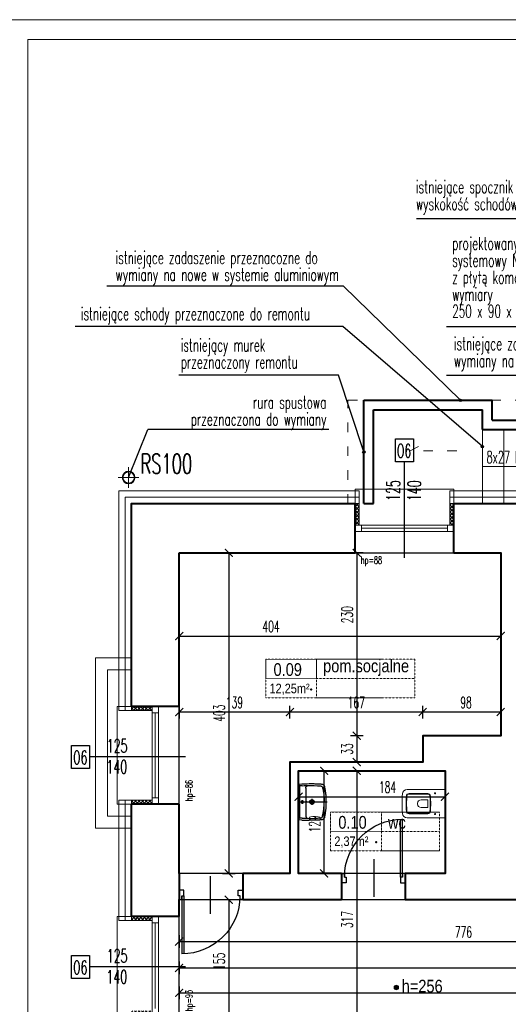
# Model space of a CAD drawing. Header units: millimetres. Extents: x 8949 to 18258, y -1077 to 30686.
# Tile 19 of 89: x 12257 to 12871, y 11105 to 12343. Entities that reach past the tile are written whole.
import ezdxf

# ---------------------------------------------------------------- set-up
doc = ezdxf.new("R2010")
doc.units = ezdxf.units.MM
doc.linetypes.add('ACAD_ISO03W100', pattern=[30, 12, -18])
doc.linetypes.add('HIDDEN', pattern=[9.525, 6.35, -3.175])
for name, color, linetype, lineweight in [('0A_KONSTR', 1, 'Continuous', 40), ('0A_OCIEPLENIE', 30, 'Continuous', 9), ('0A_OPISY POM', 7, 'Continuous', 9), ('0A_POMOCNICZE', 30, 'Continuous', 9), ('0A_STOLARKA', 140, 'Continuous', 9), ('0A_WYMIARY', 7, 'Continuous', 9), ('0Z_OPISY', 7, 'Continuous', 9), ('A_PROJ_SANITARNE', 2, 'Continuous', 13), ('A_WIDOK', 40, 'Continuous', 15)]:
    doc.layers.add(name, color=color, linetype=linetype, lineweight=lineweight)
for name, color, linetype in [('0A_OPISY OKIEN', 3, 'Continuous'), ('_a_drzwi', 2, 'Continuous'), ('A---MEBLE', 5, 'Continuous'), ('Opisy', 4, 'Continuous')]:
    doc.layers.add(name, color=color, linetype=linetype)
doc.styles.add('1', font='simplex.shx', dxfattribs={"width": 0.6})
doc.styles.add('1_50', font='simplex.shx', dxfattribs={"width": 0.6})
doc.styles.add('m1_romans', font='romans.shx', dxfattribs={"width": 0.8})
doc.linetypes.add('BATTING', pattern='A,0.00254,-2.54,[134,ltypeshp.shx,S=2.54,R=0,X=-2.54,Y=0],-5.08,[134,ltypeshp.shx,S=2.54,R=180,X=2.54,Y=0],-2.54', length=10.16254)
doc.dimstyles.new('1_100', dxfattribs={"dimtxt": 14, "dimasz": 10, "dimexe": 8, "dimexo": 0, "dimgap": 5, "dimtad": 1, "dimdec": 0, "dimdsep": 46, "dimlunit": 6, "dimtxsty": '1_50', "dimblk": 'ARCHTICK', "dimcen": 5, "dimadec": 0, "dimazin": 0, "dimtfac": 1, "dimtdec": 0, "dimtix": 1, "dimtmove": 1, "dimatfit": 3, "dimldrblk": 'OBLIQUE', "dimfxl": 20, "dimfxlon": 1, "dimtolj": 1, "dimtzin": 0, "dimarcsym": 0})
pattern_1 = [(45, (-100, -60), (-2.24506403, 2.24506403), []), (135, (-100, -60), (-2.24506403, -2.24506403), [])]

# ---------------------------------------------------------------- blocks, each defined once
blk = doc.blocks.new('_ARCHTICK')
at = {"color": 0, "linetype": 'ByBlock', "const_width": 0.15}
blk.add_lwpolyline([(-0.5, -0.5), (0.5, 0.5)], dxfattribs=at)
blk = doc.blocks.new('*D6')
at = {"layer": '0A_WYMIARY', "color": 0, "lineweight": -2, "transparency": 16777216}
for p, q in [((12457.6, 11159.2), (12457.6, 11143.2)), ((14314.6, 11159.2), (14314.6, 11143.2)), ((12457.6, 11151.2), (14314.6, 11151.2))]:
    blk.add_line(p, q, dxfattribs=at)
at = {"layer": 'Defpoints', "color": 0, "transparency": 16777216}
for p in [(12457.6, 11216), (14314.6, 11216), (14314.6, 11151.2)]:
    blk.add_point(p, dxfattribs=at)
at = {"layer": '0A_WYMIARY', "color": 0, "lineweight": -2, "transparency": 16777216, "xscale": 10, "yscale": 10, "zscale": 10, "rotation": 180}
blk.add_blockref('_ARCHTICK', (12457.6, 11151.2), dxfattribs=at)
at = {"layer": '0A_WYMIARY', "color": 0, "lineweight": -2, "transparency": 16777216, "xscale": 10, "yscale": 10, "zscale": 10}
blk.add_blockref('_ARCHTICK', (14314.6, 11151.2), dxfattribs=at)
at = {"layer": '0A_WYMIARY', "color": 0, "transparency": 16777216, "insert": (13474.4, 11163.2), "char_height": 14, "attachment_point": 5, "style": '1_50'}
blk.add_mtext('\\A1;1\xa0857', dxfattribs=at)
blk = doc.blocks.new('_Oblique')
at = {"color": 0, "linetype": 'ByBlock', "lineweight": -2}
blk.add_line((-0.5, -0.5), (0.5, 0.5), dxfattribs=at)
blk = doc.blocks.new('*D7')
at = {"layer": '0A_WYMIARY', "color": 0, "lineweight": -2, "transparency": 16777216}
for p, q in [((12457.6, 11192.3), (12457.6, 11176.3)), ((13233.6, 11192.3), (13233.6, 11176.3)), ((12457.6, 11184.3), (13233.6, 11184.3))]:
    blk.add_line(p, q, dxfattribs=at)
at = {"layer": 'Defpoints', "color": 0, "transparency": 16777216}
for p in [(12457.6, 11237), (13233.6, 11237), (13233.6, 11184.3)]:
    blk.add_point(p, dxfattribs=at)
at = {"layer": '0A_WYMIARY', "color": 0, "lineweight": -2, "transparency": 16777216, "xscale": 10, "yscale": 10, "zscale": 10, "rotation": 180}
blk.add_blockref('_ARCHTICK', (12457.6, 11184.3), dxfattribs=at)
at = {"layer": '0A_WYMIARY', "color": 0, "lineweight": -2, "transparency": 16777216, "xscale": 10, "yscale": 10, "zscale": 10}
blk.add_blockref('_ARCHTICK', (13233.6, 11184.3), dxfattribs=at)
at = {"layer": '0A_WYMIARY', "color": 0, "transparency": 16777216, "insert": (12814.7, 11196.3), "char_height": 14, "attachment_point": 5, "style": '1_50'}
blk.add_mtext('\\A1;776', dxfattribs=at)
blk = doc.blocks.new('*D12')
at = {"layer": '0A_WYMIARY', "color": 0, "lineweight": -2, "transparency": 16777216}
for p, q in [((12457.6, 11576.5), (12457.6, 11560.5)), ((12861.6, 11576.5), (12861.6, 11560.5)), ((12457.6, 11568.5), (12861.6, 11568.5))]:
    blk.add_line(p, q, dxfattribs=at)
at = {"layer": 'Defpoints', "color": 0, "transparency": 16777216}
for p in [(12457.6, 11673), (12861.6, 11673), (12861.6, 11568.5)]:
    blk.add_point(p, dxfattribs=at)
at = {"layer": '0A_WYMIARY', "color": 0, "lineweight": -2, "transparency": 16777216, "xscale": 10, "yscale": 10, "zscale": 10, "rotation": 180}
blk.add_blockref('_ARCHTICK', (12457.6, 11568.5), dxfattribs=at)
at = {"layer": '0A_WYMIARY', "color": 0, "lineweight": -2, "transparency": 16777216, "xscale": 10, "yscale": 10, "zscale": 10}
blk.add_blockref('_ARCHTICK', (12861.6, 11568.5), dxfattribs=at)
at = {"layer": '0A_WYMIARY', "color": 0, "transparency": 16777216, "insert": (12573, 11580.5), "char_height": 14, "attachment_point": 5, "style": '1_50'}
blk.add_mtext('\\A1;404', dxfattribs=at)
blk = doc.blocks.new('*D18')
at = {"layer": '0A_WYMIARY', "color": 0, "lineweight": -2, "transparency": 16777216}
for p, q in [((12672.7, 11399), (12688.7, 11399)), ((12680.7, 11399), (12680.7, 11082)), ((12672.7, 11082), (12688.7, 11082))]:
    blk.add_line(p, q, dxfattribs=at)
at = {"layer": 'Defpoints', "color": 0, "transparency": 16777216}
for p in [(12607.6, 11399), (12607.6, 11082), (12680.7, 11082)]:
    blk.add_point(p, dxfattribs=at)
at = {"layer": '0A_WYMIARY', "color": 0, "lineweight": -2, "transparency": 16777216, "xscale": 10, "yscale": 10, "zscale": 10}
for p, rotation in [((12680.7, 11399), 90), ((12680.7, 11082), 270)]:
    blk.add_blockref('_ARCHTICK', p, dxfattribs=dict(at, rotation=rotation))
at = {"layer": '0A_WYMIARY', "color": 0, "transparency": 16777216, "insert": (12668.7, 11212.1), "char_height": 14, "attachment_point": 5, "rotation": 90, "style": '1_50'}
blk.add_mtext('\\A1;317', dxfattribs=at)
blk = doc.blocks.new('*D20')
at = {"layer": '0A_WYMIARY', "color": 0, "lineweight": -2, "transparency": 16777216}
for p, q in [((12631.8, 11399), (12647.8, 11399)), ((12639.8, 11270), (12639.8, 11399)), ((12631.8, 11270), (12647.8, 11270))]:
    blk.add_line(p, q, dxfattribs=at)
at = {"layer": 'Defpoints', "color": 0, "transparency": 16777216}
for p in [(12607.6, 11399), (12639.8, 11399), (12607.6, 11270)]:
    blk.add_point(p, dxfattribs=at)
at = {"layer": '0A_WYMIARY', "color": 0, "lineweight": -2, "transparency": 16777216, "xscale": 10, "yscale": 10, "zscale": 10}
for p, rotation in [((12639.8, 11399), 90), ((12639.8, 11270), 270)]:
    blk.add_blockref('_ARCHTICK', p, dxfattribs=dict(at, rotation=rotation))
at = {"layer": '0A_WYMIARY', "color": 0, "transparency": 16777216, "insert": (12627.8, 11332.3), "char_height": 14, "attachment_point": 5, "rotation": 90, "style": '1_50'}
blk.add_mtext('\\A1;129', dxfattribs=at)
blk = doc.blocks.new('*D21')
at = {"layer": '0A_WYMIARY', "color": 0, "lineweight": -2, "transparency": 16777216}
for p, q in [((12607.6, 11374.4), (12607.6, 11358.4)), ((12607.6, 11366.4), (12791.6, 11366.4)), ((12791.6, 11374.4), (12791.6, 11358.4))]:
    blk.add_line(p, q, dxfattribs=at)
at = {"layer": 'Defpoints', "color": 0, "transparency": 16777216}
for p in [(12607.6, 11399), (12791.6, 11399), (12791.6, 11366.4)]:
    blk.add_point(p, dxfattribs=at)
at = {"layer": '0A_WYMIARY', "color": 0, "lineweight": -2, "transparency": 16777216, "xscale": 10, "yscale": 10, "zscale": 10, "rotation": 180}
blk.add_blockref('_ARCHTICK', (12607.6, 11366.4), dxfattribs=at)
at = {"layer": '0A_WYMIARY', "color": 0, "lineweight": -2, "transparency": 16777216, "xscale": 10, "yscale": 10, "zscale": 10}
blk.add_blockref('_ARCHTICK', (12791.6, 11366.4), dxfattribs=at)
at = {"layer": '0A_WYMIARY', "color": 0, "transparency": 16777216, "insert": (12719.4, 11378.4), "char_height": 14, "attachment_point": 5, "style": '1_50'}
blk.add_mtext('\\A1;184', dxfattribs=at)
blk = doc.blocks.new('*D24')
at = {"layer": '0A_WYMIARY', "color": 0, "lineweight": -2, "transparency": 16777216}
for p, q in [((12457.6, 11127.8), (12457.6, 11111.8)), ((12457.6, 11119.8), (14706.6, 11119.8)), ((14706.6, 11127.8), (14706.6, 11111.8))]:
    blk.add_line(p, q, dxfattribs=at)
at = {"layer": 'Defpoints', "color": 0, "transparency": 16777216}
for p in [(12457.6, 11673), (14706.6, 11675), (14706.6, 11119.8)]:
    blk.add_point(p, dxfattribs=at)
at = {"layer": '0A_WYMIARY', "color": 0, "lineweight": -2, "transparency": 16777216, "xscale": 10, "yscale": 10, "zscale": 10, "rotation": 180}
blk.add_blockref('_ARCHTICK', (12457.6, 11119.8), dxfattribs=at)
at = {"layer": '0A_WYMIARY', "color": 0, "lineweight": -2, "transparency": 16777216, "xscale": 10, "yscale": 10, "zscale": 10}
blk.add_blockref('_ARCHTICK', (14706.6, 11119.8), dxfattribs=at)
at = {"layer": '0A_WYMIARY', "color": 0, "transparency": 16777216, "insert": (13582.1, 11131.8), "char_height": 14, "attachment_point": 5, "style": '1_50'}
blk.add_mtext('\\A1;2\xa0249', dxfattribs=at)
blk = doc.blocks.new('*D25')
at = {"layer": '0A_WYMIARY', "color": 0, "lineweight": -2, "transparency": 16777216}
for p, q in [((12527.9, 11673), (12511.9, 11673)), ((12519.9, 11673), (12519.9, 11270)), ((12511.9, 11270), (12527.9, 11270))]:
    blk.add_line(p, q, dxfattribs=at)
at = {"layer": 'Defpoints', "color": 0, "transparency": 16777216}
for p in [(12678.6, 11673), (12457.6, 11270), (12519.9, 11270)]:
    blk.add_point(p, dxfattribs=at)
at = {"layer": '0A_WYMIARY', "color": 0, "lineweight": -2, "transparency": 16777216, "xscale": 10, "yscale": 10, "zscale": 10}
for p, rotation in [((12519.9, 11673), 90), ((12519.9, 11270), 270)]:
    blk.add_blockref('_ARCHTICK', p, dxfattribs=dict(at, rotation=rotation))
at = {"layer": '0A_WYMIARY', "color": 0, "transparency": 16777216, "insert": (12507.9, 11471.5), "char_height": 14, "attachment_point": 5, "rotation": 90, "style": '1_50'}
blk.add_mtext('\\A1;403', dxfattribs=at)
blk = doc.blocks.new('*D28')
at = {"layer": '0A_WYMIARY', "color": 0, "lineweight": -2, "transparency": 16777216}
for p, q in [((12511.9, 11237), (12527.9, 11237)), ((12519.9, 11237), (12519.9, 11082)), ((12511.9, 11082), (12527.9, 11082))]:
    blk.add_line(p, q, dxfattribs=at)
at = {"layer": 'Defpoints', "color": 0, "transparency": 16777216}
for p in [(12457.6, 11237), (12457.6, 11082), (12519.9, 11082)]:
    blk.add_point(p, dxfattribs=at)
at = {"layer": '0A_WYMIARY', "color": 0, "lineweight": -2, "transparency": 16777216, "xscale": 10, "yscale": 10, "zscale": 10}
for p, rotation in [((12519.9, 11237), 90), ((12519.9, 11082), 270)]:
    blk.add_blockref('_ARCHTICK', p, dxfattribs=dict(at, rotation=rotation))
at = {"layer": '0A_WYMIARY', "color": 0, "transparency": 16777216, "insert": (12507.9, 11159.5), "char_height": 14, "attachment_point": 5, "rotation": 90, "style": '1_50'}
blk.add_mtext('\\A1;155', dxfattribs=at)
blk = doc.blocks.new('A$C372b6b25')
at = {"layer": '_a_drzwi'}
for p, q in [((3.3, -4.4), (3.3, 63.9)), ((5.6, -4.4), (5.6, 63.9)), ((37, 16.7), (37, -27.8)), ((0, 0), (3.3, 0)), ((5.6, -11.1), (0, -11.1)), ((3.3, 0), (3.3, -4.4)), ((3.3, -4.4), (5.6, -4.4)), ((5.6, -4.4), (5.6, -11.1)), ((69.4, -4.4), (69.4, -11.1)), ((71.7, -4.4), (69.4, -4.4)), ((69.4, -11.1), (75, -11.1)), ((71.7, 0), (71.7, -4.4)), ((75, 0), (71.7, 0))]:
    blk.add_line(p, q, dxfattribs=at)
for points in [[(0, 0), (0, -11.1)], [(75, 0), (75, -11.1)]]:
    blk.add_lwpolyline(points, dxfattribs=at)
blk.add_arc((3.3, -4.4), 68.3, 0, 90, dxfattribs=at)
blk = doc.blocks.new('A$C5E5C4D1E')
at = {"layer": 'A_PROJ_SANITARNE'}
for p, q in [((-114, 130), (-136, 130)), ((-125, 119), (-125, 141)), ((-345, -4), (-345, 4)), ((-225, 50), (-301, 49)), ((-225, -50), (-301, -49)), ((-125, -119), (-125, -141)), ((-114, -130), (-136, -130))]:
    blk.add_line(p, q, dxfattribs=at)
blk.add_lwpolyline([(0, 180, -0.005206), (-475, 177, 0.3911), (-535, 123, 0.042325), (-535, -123, 0.3911), (-475, -177, -0.005206), (0, -180)], format="xyb", close=True, dxfattribs=at)
for centre in [(-125, 130), (-125, -130)]:
    blk.add_circle(centre, 6, dxfattribs=at)
for centre, radius, start, end in [((-451, 93), 35, 89.7337, 175.6401), ((-345, 22964), 22837, 269.7337, 270.3182), ((-218, 93), 35, 2.9251, 90.3182), ((623, 0), 1113, 175.0848, 184.9152), ((624, 0), 1107, 175.0817, 184.9183), ((-451, 93), 28, 89.7337, 175.6401), ((-345, 22964), 22844, 269.7337, 270.3182), ((-300, 4), 45, 91, 180), ((-225, 40), 10, 1.1192, 90), ((-218, 93), 28, 2.9251, 90.3182), ((-2273, 0), 2058, 358.8808, 1.1192), ((-1824, 0), 1637, 356.6977, 3.3023), ((-1824, 0), 1644, 356.6991, 3.3009), ((-451, -93), 35, 184.3599, 270.2663), ((-451, -93), 28, 184.3599, 270.2663), ((-345, -22964), 22844, 89.6818, 90.2663), ((-300, -4), 45, 180, 269), ((-225, -40), 10, 270, 358.8808), ((-218, -93), 28, 269.6818, 357.0749), ((-218, -93), 35, 269.6818, 357.0749), ((-345, -22964), 22837, 89.6818, 90.2663)]:
    blk.add_arc(centre, radius, start, end, dxfattribs=at)
blk = doc.blocks.new('G$CA5CA7502')
at = {"layer": 'A---MEBLE'}
for points in [[(-29.5, 0.1), (-29.7, -5.6)], [(29.4, 0), (-29.4, 0)], [(29.6, -5.6), (29.3, 0.1)], [(-30, -14.2), (-30.1, -17.1), (-30.1, -19.5), (-30.1, -21.6), (-30.1, -23.4), (-30.1, -25.1), (-30, -26.6), (-30, -28), (-30, -29.2), (-29.9, -30.4), (-29.9, -31.4), (-29.8, -32.5), (-29.8, -33.4), (-29.7, -34.3), (-29.7, -35.1), (-29.6, -35.9), (-29.6, -36.7), (-29.5, -37.4), (-29.5, -38.1), (-29.3, -38.8), (-29.1, -39.4), (-28.9, -40), (-28.6, -40.5), (-28.2, -40.9), (-27.8, -41.3), (-27.3, -41.6), (-26.8, -41.9), (-26.2, -42.2), (-25.6, -42.3), (-24.9, -42.5), (-24.2, -42.6), (-23.5, -42.7), (-22.7, -42.9), (-21.9, -43), (-21.1, -43.2), (-20.2, -43.3), (-19.2, -43.5), (-18.2, -43.7), (-17.1, -43.8), (-15.9, -44), (-14.6, -44.1), (-13.2, -44.3), (-11.6, -44.4), (-9.9, -44.6), (-8, -44.7), (-5.7, -44.8), (-3.2, -44.9), (-0.1, -44.9), (3, -44.9), (5.6, -44.8), (7.8, -44.7), (9.7, -44.6), (11.5, -44.4), (13, -44.3), (14.4, -44.1), (15.7, -44), (16.9, -43.8), (18, -43.7), (19, -43.5), (20, -43.3), (20.9, -43.2), (21.7, -43), (22.5, -42.9), (23.3, -42.7), (24, -42.6), (24.8, -42.5), (25.4, -42.3), (26, -42.2), (26.6, -41.9), (27.1, -41.6), (27.6, -41.3), (28, -40.9), (28.4, -40.5), (28.7, -40), (28.9, -39.4), (29.1, -38.8), (29.3, -38.1), (29.4, -37.4), (29.4, -36.7), (29.5, -35.9), (29.5, -35.1), (29.6, -34.3), (29.6, -33.4), (29.7, -32.5), (29.7, -31.4), (29.8, -30.4), (29.8, -29.2), (29.8, -28), (29.9, -26.6), (29.9, -25.1), (29.9, -23.4), (29.9, -19.5), (29.9, -17.1)], [(-29.8, -7.3), (-29.9, -10.1), (-30, -11.9), (-30, -14.2)], [(-29.7, -5.6), (-29.8, -7.3)], [(-26.4, -1.5), (-28.8, -0.6)], [(-27.7, -0.4), (27.5, -0.4)], [(-26.7, -6), (-26.8, -9.4), (-26.9, -12.8), (-26.9, -13.4), (-26.9, -19.4), (-26.8, -25.3), (-26.5, -31.2), (-26.3, -34.2), (-26.3, -35.7), (-26.1, -37.2)], [(-26.7, -6), (-26.5, -1.7)], [(-22.8, -11.9), (-23.4, -12), (-24.1, -12.1), (-24.7, -12.3), (-25.3, -12.5), (-25.8, -12.9), (-26.2, -13.4), (-26.4, -14), (-26.5, -14.6)], [(-25.9, -1.5), (-0.1, -1.6)], [(-22.8, -11.9), (-11.4, -11.9), (-0.1, -12), (11.3, -11.9), (22.6, -11.9)], [(2.9, -6.2), (-3.1, -6.2)], [(-0.1, -1.6), (25.8, -1.5)], [(-0.1, -1.6), (-0.1, -47)], [(22.6, -11.9), (23.3, -12), (23.9, -12.1), (24.5, -12.3), (25.1, -12.5), (25.6, -12.9), (26, -13.4), (26.3, -14), (26.4, -14.6)], [(26.5, -6), (26.6, -9.4), (26.7, -12.8), (26.7, -13.4), (26.8, -19.4), (26.6, -25.3), (26.4, -31.2), (26.2, -34.2), (26.1, -35.7), (26, -37.2)], [(28.7, -0.6), (26.2, -1.5)], [(26.5, -6), (26.4, -1.7)], [(29.6, -5.6), (29.6, -7.3)], [(29.6, -7.3), (29.7, -10.1), (29.8, -11.9), (29.8, -13.8), (29.9, -15), (29.9, -17.1)], [(4.9, -22), (-5.1, -22)], [(-3.1, -19.9), (-3.4, -20.4), (-3.6, -21), (-3.7, -21.6), (-3.7, -22.2), (-3.6, -22.8), (-3.5, -23.3), (-3.2, -23.9)], [(-3.2, -23.9), (-3, -24.1)], [(-0.1, -18.3), (-0.7, -18.4), (-1.3, -18.5), (-1.8, -18.7), (-2.3, -19.1), (-2.7, -19.5), (-3.1, -19.9)], [(-3, -24.1), (-2.6, -24.5), (-2.2, -24.9), (-1.7, -25.2), (-1.2, -25.4), (-0.6, -25.5), (-0.1, -25.6)], [(2.9, -19.9), (2.6, -19.5), (2.1, -19.1), (1.6, -18.7), (1.1, -18.5), (0.5, -18.4), (-0.1, -18.3)], [(-0.1, -25.6), (0.5, -25.5), (1, -25.4), (1.6, -25.2), (2.1, -24.9), (2.5, -24.5), (2.8, -24.1)], [(2.8, -24.1), (3, -23.9)], [(3, -23.9), (3.3, -23.3), (3.5, -22.8), (3.5, -22.2), (3.5, -21.6), (3.4, -21), (3.2, -20.4), (2.9, -19.9)], [(-26.1, -37.2), (-26, -37.5), (-25.9, -37.8), (-25.5, -38.3), (-25, -38.7), (-24.4, -39)], [(-24.4, -39), (-23.7, -39.3), (-23, -39.4), (-21.5, -39.7), (-18.4, -40.3), (-15.4, -40.7), (-12.3, -41.1), (-9.3, -41.5), (-6.2, -41.7), (-3.2, -41.8), (-0.1, -41.9)], [(24.3, -39), (23.5, -39.3), (22.8, -39.4), (21.3, -39.7), (18.3, -40.3), (15.2, -40.7), (12.2, -41.1), (9.1, -41.5), (6.1, -41.7), (3, -41.8), (-0.1, -41.9)], [(26, -37.2), (25.9, -37.5), (25.7, -37.8), (25.3, -38.3), (24.8, -38.7), (24.3, -39)]]:
    blk.add_lwpolyline(points, dxfattribs=at)
blk.add_lwpolyline([(-1.2, -12.3), (-1.1, -12.3), (-0.9, -12.3), (-0.5, -12.2), (-0.1, -12.2), (0.3, -12.2), (0.7, -12.3), (0.9, -12.3), (1, -12.3), (0.9, -12.4), (0.7, -12.4), (0.3, -12.5), (-0.1, -12.5), (-0.5, -12.5), (-0.9, -12.4), (-1.1, -12.4)], close=True, dxfattribs=at)
for centre, radius in [((-0.1, -6.2), 1.8), ((-0.1, -21.9), 2.29)]:
    blk.add_circle(centre, radius, dxfattribs=at)
blk = doc.blocks.new('*D64')
at = {"layer": '0A_WYMIARY', "color": 0, "lineweight": -2, "transparency": 16777216}
for p, q in [((12763.6, 11464.9), (12763.6, 11480.9)), ((12861.6, 11464.9), (12861.6, 11480.9)), ((12861.6, 11472.9), (12763.6, 11472.9))]:
    blk.add_line(p, q, dxfattribs=at)
at = {"layer": 'Defpoints', "color": 0, "transparency": 16777216}
for p in [(12763.6, 11472.9), (12763.6, 11443), (12861.6, 11443)]:
    blk.add_point(p, dxfattribs=at)
at = {"layer": '0A_WYMIARY', "color": 0, "lineweight": -2, "transparency": 16777216, "xscale": 10, "yscale": 10, "zscale": 10, "rotation": 180}
blk.add_blockref('_ARCHTICK', (12763.6, 11472.9), dxfattribs=at)
at = {"layer": '0A_WYMIARY', "color": 0, "lineweight": -2, "transparency": 16777216, "xscale": 10, "yscale": 10, "zscale": 10}
blk.add_blockref('_ARCHTICK', (12861.6, 11472.9), dxfattribs=at)
at = {"layer": '0A_WYMIARY', "color": 0, "transparency": 16777216, "insert": (12818, 11484.9), "char_height": 14, "attachment_point": 5, "style": '1_50'}
blk.add_mtext('\\A1;98', dxfattribs=at)
blk = doc.blocks.new('*D65')
at = {"layer": '0A_WYMIARY', "color": 0, "lineweight": -2, "transparency": 16777216}
for p, q in [((12596.6, 11464.9), (12596.6, 11480.9)), ((12763.6, 11464.9), (12763.6, 11480.9)), ((12763.6, 11472.9), (12596.6, 11472.9))]:
    blk.add_line(p, q, dxfattribs=at)
at = {"layer": 'Defpoints', "color": 0, "transparency": 16777216}
for p in [(12596.6, 11472.9), (12763.6, 11443), (12596.6, 11410)]:
    blk.add_point(p, dxfattribs=at)
at = {"layer": '0A_WYMIARY', "color": 0, "lineweight": -2, "transparency": 16777216, "xscale": 10, "yscale": 10, "zscale": 10, "rotation": 180}
blk.add_blockref('_ARCHTICK', (12596.6, 11472.9), dxfattribs=at)
at = {"layer": '0A_WYMIARY', "color": 0, "lineweight": -2, "transparency": 16777216, "xscale": 10, "yscale": 10, "zscale": 10}
blk.add_blockref('_ARCHTICK', (12763.6, 11472.9), dxfattribs=at)
at = {"layer": '0A_WYMIARY', "color": 0, "transparency": 16777216, "insert": (12680.1, 11484.9), "char_height": 14, "attachment_point": 5, "style": '1_50'}
blk.add_mtext('\\A1;167', dxfattribs=at)
blk = doc.blocks.new('*D66')
at = {"layer": '0A_WYMIARY', "color": 0, "lineweight": -2, "transparency": 16777216}
for p, q in [((12457.6, 11480), (12457.6, 11464.9)), ((12596.6, 11464.9), (12596.6, 11480.9)), ((12596.6, 11472.9), (12457.6, 11472.9))]:
    blk.add_line(p, q, dxfattribs=at)
at = {"layer": 'Defpoints', "color": 0, "transparency": 16777216}
for p in [(12457.6, 11480), (12457.6, 11472.9), (12596.6, 11410)]:
    blk.add_point(p, dxfattribs=at)
at = {"layer": '0A_WYMIARY', "color": 0, "lineweight": -2, "transparency": 16777216, "xscale": 10, "yscale": 10, "zscale": 10, "rotation": 180}
blk.add_blockref('_ARCHTICK', (12457.6, 11472.9), dxfattribs=at)
at = {"layer": '0A_WYMIARY', "color": 0, "lineweight": -2, "transparency": 16777216, "xscale": 10, "yscale": 10, "zscale": 10}
blk.add_blockref('_ARCHTICK', (12596.6, 11472.9), dxfattribs=at)
at = {"layer": '0A_WYMIARY', "color": 0, "transparency": 16777216, "insert": (12527.1, 11484.9), "char_height": 14, "attachment_point": 5, "style": '1_50'}
blk.add_mtext('\\A1;139', dxfattribs=at)
blk = doc.blocks.new('*D67')
at = {"layer": '0A_WYMIARY', "color": 0, "lineweight": -2, "transparency": 16777216}
for p, q in [((12688.7, 11673), (12672.7, 11673)), ((12680.7, 11673), (12680.7, 11443)), ((12688.7, 11443), (12672.7, 11443))]:
    blk.add_line(p, q, dxfattribs=at)
at = {"layer": 'Defpoints', "color": 0, "transparency": 16777216}
for p in [(12861.6, 11673), (12680.7, 11443), (12861.6, 11443)]:
    blk.add_point(p, dxfattribs=at)
at = {"layer": '0A_WYMIARY', "color": 0, "lineweight": -2, "transparency": 16777216, "xscale": 10, "yscale": 10, "zscale": 10}
for p, rotation in [((12680.7, 11673), 90), ((12680.7, 11443), 270)]:
    blk.add_blockref('_ARCHTICK', p, dxfattribs=dict(at, rotation=rotation))
at = {"layer": '0A_WYMIARY', "color": 0, "transparency": 16777216, "insert": (12668.7, 11595.3), "char_height": 14, "attachment_point": 5, "rotation": 90, "style": '1_50'}
blk.add_mtext('\\A1;230', dxfattribs=at)
blk = doc.blocks.new('*D68')
at = {"layer": '0A_WYMIARY', "color": 0, "lineweight": -2, "transparency": 16777216}
for p, q in [((12688.7, 11443), (12672.7, 11443)), ((12680.7, 11443), (12680.7, 11410)), ((12688.7, 11410), (12672.7, 11410))]:
    blk.add_line(p, q, dxfattribs=at)
at = {"layer": 'Defpoints', "color": 0, "transparency": 16777216}
for p in [(12861.6, 11443), (12680.7, 11410), (12763.6, 11410)]:
    blk.add_point(p, dxfattribs=at)
at = {"layer": '0A_WYMIARY', "color": 0, "lineweight": -2, "transparency": 16777216, "xscale": 10, "yscale": 10, "zscale": 10}
for p, rotation in [((12680.7, 11443), 90), ((12680.7, 11410), 270)]:
    blk.add_blockref('_ARCHTICK', p, dxfattribs=dict(at, rotation=rotation))
at = {"layer": '0A_WYMIARY', "color": 0, "transparency": 16777216, "insert": (12668.7, 11426.5), "char_height": 14, "attachment_point": 5, "rotation": 90, "style": '1_50'}
blk.add_mtext('\\A1;33', dxfattribs=at)

msp = doc.modelspace()

# ---------------------------------------------------------------- hatches: boundary and pattern name
at = {"layer": '0A_OCIEPLENIE', "transparency": 33554687}
h = msp.add_hatch(dxfattribs=at)
h.set_pattern_fill('ANSI37', color=30)
h.set_pattern_definition(pattern_1)
h.paths.add_polyline_path([(12683.6, 11735), (12678.6, 11735), (12678.6, 11708), (12683.6, 11708)])
h.paths.add_polyline_path([(12797.6, 11708), (12802.6, 11708), (12802.6, 11735), (12797.6, 11735)])
h = msp.add_hatch(dxfattribs=at)
h.set_pattern_fill('ANSI37', color=30)
h.set_pattern_definition(pattern_1)
h.paths.add_polyline_path([(12423.6, 11475), (12423.6, 11480), (12397.6, 11480), (12397.6, 11475)])
h.paths.add_polyline_path([(12397.6, 11362), (12397.6, 11357), (12423.6, 11357), (12423.6, 11362)])
h = msp.add_hatch(dxfattribs=at)
h.set_pattern_fill('ANSI37', color=30)
h.set_pattern_definition(pattern_1)
h.paths.add_polyline_path([(12423.6, 11211), (12423.6, 11216), (12397.6, 11216), (12397.6, 11211)])
h.paths.add_polyline_path([(12397.6, 11097), (12397.6, 11092), (12423.6, 11092), (12423.6, 11097)])
at = {"layer": '0A_OPISY OKIEN', "transparency": 33554687}
h = msp.add_hatch(color=256, dxfattribs=at)
h.dxf.hatch_style = 1
h.paths.add_polyline_path([(12809.5, 11865, -1), (12812.5, 11865, -1)])
h = msp.add_hatch(color=256, dxfattribs=at)
h.dxf.hatch_style = 1
h.paths.add_polyline_path([(12691.1, 11800, 1), (12688.1, 11800, 1)])
h = msp.add_hatch(color=256, dxfattribs=at)
h.dxf.hatch_style = 1
h.paths.add_polyline_path([(12840.1, 11806.6, 1), (12837.1, 11806.6, 1)])
at = {"layer": '0A_OPISY POM', "transparency": 33554687}
h = msp.add_hatch(color=256, dxfattribs=at)
h.dxf.hatch_style = 1
h.paths.add_polyline_path([(12733.3, 11126.5, 1), (12727.6, 11126.5, 1)])

# ---------------------------------------------------------------- linework, layer by layer
at = {"layer": '0A_KONSTR'}
for points in [[(12689.6, 11735), (12689.6, 11865)], [(12689.6, 11865), (12850.6, 11865)], [(12850.6, 11840), (12850.6, 11865)], [(12701.6, 11735), (12701.6, 11853)], [(12701.6, 11853), (12838.6, 11853)], [(12838.6, 11828), (12838.6, 11853)], [(12850.6, 11840), (13027.6, 11840)], [(12838.6, 11828), (13027.6, 11828)], [(12397.6, 11480), (12397.6, 11735), (12678.6, 11735)], [(12678.6, 11673), (12678.6, 11735)], [(12689.6, 11735), (12701.6, 11735)], [(12802.6, 11673), (12802.6, 11735)], [(12802.6, 11735), (12953.6, 11735)], [(12457.6, 11673), (12678.6, 11673)], [(12457.6, 11480), (12457.6, 11673)], [(12802.6, 11673), (12861.6, 11673), (12861.6, 11443), (12763.6, 11443), (12763.6, 11410), (12596.6, 11410), (12596.6, 11270), (12537.6, 11270)], [(12457.6, 11480), (12397.6, 11480)], [(12661.6, 11270), (12607.6, 11270), (12607.6, 11399), (12791.6, 11399), (12791.6, 11270), (12741.6, 11270)], [(12457.6, 11357), (12397.6, 11357)], [(12397.6, 11216), (12397.6, 11357)], [(12457.6, 11270), (12457.6, 11357)], [(12457.6, 11270), (12457.6, 11237)], [(12537.6, 11270), (12537.6, 11237)], [(12661.6, 11270), (12661.6, 11237)], [(12741.6, 11270), (12741.6, 11237)], [(12457.6, 11216), (12457.6, 11237)], [(12537.6, 11237), (12661.6, 11237)], [(12741.6, 11237), (12900.6, 11237)], [(12457.6, 11216), (12397.6, 11216)]]:
    msp.add_lwpolyline(points, dxfattribs=at)
for p in [(12623.5, 11501.4), (12704.9, 11309.3)]:
    msp.add_point(p, dxfattribs=at)
at = {"layer": '0A_OCIEPLENIE'}
for points in [[(12397.6, 11480), (12397.6, 11475), (12381.6, 11475), (12381.6, 11751), (12683.6, 11751), (12683.6, 11735), (12678.6, 11735)], [(12802.6, 11735), (12797.6, 11735), (12797.6, 11751), (12958.6, 11751), (12958.6, 11735), (12953.6, 11735)], [(12683.6, 11735), (12683.6, 11708)], [(12797.6, 11735), (12797.6, 11708)], [(12397.6, 11475), (12423.6, 11475)], [(12397.6, 11216), (12397.6, 11211), (12381.6, 11211), (12381.6, 11362), (12397.6, 11362), (12397.6, 11357)], [(12397.6, 11362), (12423.6, 11362)], [(12397.6, 11211), (12423.6, 11211)]]:
    msp.add_lwpolyline(points, dxfattribs=at)
at = {"layer": '0A_OCIEPLENIE', "linetype": 'BATTING', "lineweight": 18, "ltscale": 0.75}
for points in [[(12389.6, 11475), (12389.6, 11743), (12683.6, 11743)], [(12797.6, 11743), (12958.6, 11743)], [(12389.6, 11362), (12389.6, 11211)]]:
    msp.add_lwpolyline(points, dxfattribs=at)
at = {"layer": '0A_OPISY OKIEN'}
for points in [[(12755.6, 12093.4), (13090.4, 12093.4)], [(12366.6, 12008.7), (12663.5, 12008.7)], [(12663.5, 12008.7), (12811, 11865)], [(12838.6, 11806.6), (12663.3, 11957.6), (12326.8, 11957.6)], [(12793.5, 11957.6), (13090.4, 11957.6)], [(12689.6, 11800), (12657.8, 11896.3), (12457.2, 11896.3)], [(12793.5, 11896.3), (13090.4, 11896.3)], [(12394.1, 11767.8), (12418.2, 11828.3)], [(12645.6, 11828.3), (12418.2, 11828.3)]]:
    msp.add_lwpolyline(points, dxfattribs=at)
for centre in [(12811, 11865), (12689.6, 11800), (12838.6, 11806.6)]:
    msp.add_circle(centre, 1.5, dxfattribs=at)
at = {"layer": '0A_OPISY POM', "const_width": 1}
for points in [[(12566.4, 11539.2), (12630.1, 11539.2), (12630.1, 11514.9), (12566.4, 11514.9)], [(12647.8, 11347.1), (12711.6, 11347.1), (12711.6, 11322.8), (12647.8, 11322.8)]]:
    msp.add_lwpolyline(points, close=True, dxfattribs=at)
at = {"layer": '0A_OPISY POM'}
msp.add_circle((12730.4, 11126.5), 2.87, dxfattribs=at)
at = {"layer": '0A_POMOCNICZE', "linetype": 'ACAD_ISO03W100'}
for points in [[(12669.6, 11735), (12669.6, 11865), (13182.6, 11865), (13182.6, 11735)], [(12806.4, 11801.5), (12747.6, 11801.5), (12765.5, 11810)]]:
    msp.add_lwpolyline(points, dxfattribs=at)
at = {"layer": '0A_POMOCNICZE', "lineweight": 13, "ltscale": 3}
for points in [[(12838.6, 11828), (12838.6, 11735)], [(12838.6, 11781.5), (13027.6, 11781.5), (13000.6, 11828)], [(12865.6, 11828), (12865.6, 11735)], [(12397.6, 11541), (12352.6, 11541), (12352.6, 11327), (12397.6, 11327)], [(12397.6, 11526), (12367.6, 11526), (12367.6, 11342), (12397.6, 11342)]]:
    msp.add_lwpolyline(points, dxfattribs=at)
at = {"layer": '0A_STOLARKA'}
for p, q in [((12678.6, 11708), (12802.6, 11708)), ((12678.6, 11700), (12802.6, 11700)), ((12686.6, 11704), (12794.6, 11704)), ((12423.6, 11480), (12423.6, 11357)), ((12431.6, 11480), (12431.6, 11357)), ((12427.6, 11472), (12427.6, 11365)), ((12423.6, 11216), (12423.6, 11092)), ((12427.6, 11208), (12427.6, 11100)), ((12431.6, 11216), (12431.6, 11092))]:
    msp.add_line(p, q, dxfattribs=at)
for points in [[(12802.6, 11753), (12678.6, 11753), (12678.6, 11673), (12802.6, 11673)], [(12686.6, 11700), (12686.6, 11708), (12678.6, 11708), (12678.6, 11700)], [(12802.6, 11700), (12802.6, 11708), (12794.6, 11708), (12794.6, 11700)], [(12457.6, 11357), (12457.6, 11480), (12379.6, 11480), (12379.6, 11357)], [(12423.6, 11472), (12431.6, 11472), (12431.6, 11480), (12423.6, 11480)], [(12423.6, 11357), (12431.6, 11357), (12431.6, 11365), (12423.6, 11365)], [(12457.6, 11092), (12457.6, 11216), (12379.6, 11216), (12379.6, 11092)], [(12423.6, 11208), (12431.6, 11208), (12431.6, 11216), (12423.6, 11216)]]:
    msp.add_lwpolyline(points, close=True, dxfattribs=at)
at = {"layer": '0A_WYMIARY', "linetype": 'ACAD_ISO03W100', "ltscale": 0.005}
for points in [[(12566.4, 11539.2), (12753.7, 11539.2), (12753.7, 11490.7), (12566.4, 11490.7)], [(12647.8, 11347.1), (12784.8, 11347.1), (12784.8, 11298.6), (12647.8, 11298.6)]]:
    msp.add_lwpolyline(points, close=True, dxfattribs=at)
for points in [[(12629.9, 11539.2), (12713.7, 11539.2)], [(12630.1, 11539.2), (12630.1, 11490.7)], [(12630.1, 11514.9), (12753.7, 11514.9)], [(12630.1, 11490.7), (12713.7, 11490.7)], [(12711.3, 11347.1), (12784.8, 11347.1)], [(12711.6, 11347.1), (12711.6, 11298.6)], [(12711.6, 11322.8), (12784.8, 11322.8)], [(12711.6, 11298.6), (12784.8, 11298.6)]]:
    msp.add_lwpolyline(points, dxfattribs=at)
at = {"layer": '0Z_OPISY'}
for points in [[(12242.5, 10243.5), (15442.5, 10243.5), (15442.5, 12343.5), (12242.5, 12343.5)], [(12267.5, 10268.5), (15417.5, 10268.5), (15417.5, 12318.5), (12267.5, 12318.5)]]:
    msp.add_lwpolyline(points, close=True, dxfattribs=at)
at = {"layer": 'A_WIDOK', "linetype": 'HIDDEN', "ltscale": 10}
for points in [[(12394.1, 11754.8), (12394.1, 11780.8)], [(12407.1, 11767.8), (12381.1, 11767.8)]]:
    msp.add_lwpolyline(points, dxfattribs=at)
at = {"layer": 'A_WIDOK'}
msp.add_circle((12394.1, 11767.8), 8, dxfattribs=at)
at = {"layer": 'A_WIDOK', "linetype": 'HIDDEN', "ltscale": 10}
msp.add_circle((12394.1, 11767.8), 7, dxfattribs=at)
at = {"layer": 'Defpoints'}
for points in [[(12457.6, 11673), (12861.6, 11673), (12861.6, 11443), (12763.6, 11443), (12763.6, 11410), (12596.6, 11410), (12596.6, 11270), (12457.6, 11270)], [(12607.6, 11399), (12791.6, 11399), (12791.6, 11270), (12607.6, 11270)], [(12457.6, 11237), (14314.6, 11237), (14314.6, 11082), (12457.6, 11082)]]:
    msp.add_lwpolyline(points, close=True, dxfattribs=at)
at = {"layer": 'Opisy'}
for p, q in [((12740.6, 11666.8), (12740.6, 11787.6)), ((12465.7, 11416.5), (12344.9, 11416.5)), ((12465.7, 11152.5), (12344.9, 11152.5))]:
    msp.add_line(p, q, dxfattribs=at)
for points in [[(12729.3, 11787.6), (12729.3, 11816.5), (12751.9, 11816.5), (12751.9, 11787.6)], [(12322.4, 11402), (12322.4, 11430.9), (12344.9, 11430.9), (12344.9, 11402)], [(12322.4, 11138), (12322.4, 11166.9), (12344.9, 11166.9), (12344.9, 11138)]]:
    msp.add_lwpolyline(points, close=True, dxfattribs=at)

# ---------------------------------------------------------------- block references
at = {"layer": '_a_drzwi', "xscale": -1.066666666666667, "yscale": 1.066666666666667, "zscale": 1.066666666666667}
for p, rotation in [((12741.6, 11270), 359.9999996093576), ((12457.6, 11237), 180)]:
    msp.add_blockref('A$C372b6b25', p, dxfattribs=dict(at, rotation=rotation))
at = {"layer": 'A---MEBLE'}
for name, p, xscale, yscale, zscale, rotation in [('G$CA5CA7502', (12607.6, 11359.8), -0.7670382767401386, 0.7670382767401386, 0.7670382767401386, 89.999999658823), ('A$C5E5C4D1E', (12791.6, 11357.7), -0.1, 0.1, 0.1, 180)]:
    msp.add_blockref(name, p, dxfattribs=dict(at, xscale=xscale, yscale=yscale, zscale=zscale, rotation=rotation))

# ---------------------------------------------------------------- texts
at = {"layer": '0A_OPISY OKIEN', "char_height": 16, "attachment_point": 5, "line_spacing_factor": 0.8, "style": '1'}
for s, insert, width in [('\\pxql;istniejące spocznik do odtworzenia, maksymalna wyskokość schodów zewnętrznych h=15cm\\P ', (12959.7, 12109.3), 409.108), ('\\pxql;projektowany daszek nad wejściem\\Psystemowy NP. BS 3D-Line w konst. aluminowej  z płytą komorową {\\fArial|b0|i0|c238|p34;“}Zebra{\\fArial|b0|i0|c238|p34;”}, o grubości 16 mm wymiary \\P250 x 90 x 12,5 cm kolor {\\Fromans|c238;\\W0.7;RAL 7016\\P} ', (12968, 12006.4), 334.875), ('\\pxql;istniejące zadaszenie przeznacozne do wymiany na nowe w systemie aluminiowym ', (12545.2, 12031), 334.875), ('\\pxql;istniejące schody przeznaczone do remontu ', (12501.5, 11971.1), 334.875), ('\\pxql;istniejący murek przeznaczony remontu ', (12559.8, 11921), 200.369), ('\\pxql;istniejące zadaszenie przeznacozne do wymiany na nowe systemowe\\P ', (12970.2, 11912.1), 334.875), ('\\pxqr;rura spustowa\\Pprzeznaczona do wymiany', (12542.3, 11849.1), 200.369)]:
    msp.add_mtext(s, dxfattribs=dict(at, insert=insert, width=width))
at = {"layer": '0A_OPISY POM', "attachment_point": 9, "line_spacing_factor": 0.8, "style": 'm1_romans'}
for s, insert, char_height, width in [('{\\fArial Narrow|b0|i0|c238|p34;\\W1;0.09}', (12611.8, 11518.1), 16, 375.3), ('\\pxql;{\\fArial Narrow|b0|i0|c238|p34;\\W1;pom.socjalne}', (13013.7, 11518.1), 16, 375.3), ('\\pxql;{\\fArial Narrow|b0|i0|c238|p34;\\W1;12,25m²}', (12667.9, 11494.3), 12, 96.864), ('{\\fArial Narrow|b0|i0|c238|p34;\\W1;0.10}', (12693.2, 11326), 16, 375.3), ('\\pxql;{\\fArial Narrow|b0|i0|c238|p34;\\W1;wc}', (13095.2, 11326), 16, 375.3), ('\\pxql;{\\fArial Narrow|b0|i0|c238|p34;\\W1;2,37m²}', (12749.4, 11302.2), 12, 96.864), ('\\pxql;{\\fArial Narrow|b0|i0|c238|p34;\\W1;h=256}', (12834, 11120), 16, 96.864)]:
    msp.add_mtext(s, dxfattribs=dict(at, insert=insert, char_height=char_height, width=width))
at = {"layer": 'A_WIDOK', "insert": (12441.5, 11785.2), "char_height": 25, "width": 158.627, "attachment_point": 5, "rotation": 0, "style": '1'}
msp.add_mtext('RS100', dxfattribs=at)
at = {"layer": 'Opisy', "width": 158.627, "attachment_point": 5, "style": '1'}
for s, insert, char_height in [('O6', (12740.2, 11801.3), 16.8), ('8x27 h=17-19', (12890.7, 11793.5), 15), ('125', (12379.6, 11430.4), 16.8), ('O6', (12333.3, 11415.7), 16.8), ('140', (12379.3, 11404), 16.8), ('125', (12379.6, 11166.4), 16.8), ('O6', (12333.3, 11151.7), 16.8), ('140', (12379.3, 11140), 16.8)]:
    msp.add_mtext(s, dxfattribs=dict(at, insert=insert, char_height=char_height))
at = {"layer": 'Opisy', "char_height": 16.8, "width": 158.627, "attachment_point": 5, "rotation": 90, "style": '1'}
for s, insert in [('125', (12726.6, 11751.5)), ('140', (12753, 11751.2))]:
    msp.add_mtext(s, dxfattribs=dict(at, insert=insert))
at = {"layer": 'Opisy', "insert": (12633.2, 11662.4), "char_height": 9, "width": 158.627, "attachment_point": 5, "line_spacing_factor": 0.7, "style": '1'}
msp.add_mtext('\\pxqr;hp=88', dxfattribs=at)
at = {"layer": 'Opisy', "char_height": 9, "width": 158.627, "attachment_point": 5, "rotation": 90, "line_spacing_factor": 0.7, "style": '1'}
for s, insert in [('\\pxqr;hp=86', (12471.5, 11308.2)), ('\\pxqr;hp=93', (12471.5, 11044.2))]:
    msp.add_mtext(s, dxfattribs=dict(at, insert=insert))

# ---------------------------------------------------------------- dimensions: what is measured, and where the dimension line sits
at = {"layer": '0A_WYMIARY'}
for base, p1, p2, picture, middle in [((12519.9, 11270), (12678.6, 11673), (12457.6, 11270), '*D25', (12507.9, 11471.5)), ((12680.7, 11410), (12861.6, 11443), (12763.6, 11410), '*D68', (12668.7, 11426.5))]:
    dim = msp.add_linear_dim(base=base, p1=p1, p2=p2, angle=90, dimstyle='1_100', override={"dimfxl": 8}, dxfattribs=at)
    dim.commit()
    dim.dimension.update_dxf_attribs({"geometry": picture, "text_midpoint": middle})
for base, p1, p2, picture, middle in [((12680.7, 11443), (12861.6, 11673), (12861.6, 11443), '*D67', (12680.7, 11595.3)), ((12680.7, 11082), (12607.6, 11399), (12607.6, 11082), '*D18', (12680.7, 11212.1)), ((12639.8, 11399), (12607.6, 11270), (12607.6, 11399), '*D20', (12639.8, 11332.3)), ((12519.9, 11082), (12457.6, 11237), (12457.6, 11082), '*D28', (12519.9, 11159.5))]:
    dim = msp.add_linear_dim(base=base, p1=p1, p2=p2, angle=90, dimstyle='1_100', override={"dimfxl": 8}, dxfattribs=at)
    dim.commit()
    dim.dimension.update_dxf_attribs({"geometry": picture, "text_midpoint": middle, "dimtype": 160})
for base, p1, p2, picture, middle in [((14706.6, 11119.8), (12457.6, 11673), (14706.6, 11675), '*D24', (13582.1, 11119.8)), ((12861.6, 11568.5), (12457.6, 11673), (12861.6, 11673), '*D12', (12573, 11568.5)), ((12763.6, 11472.9), (12861.6, 11443), (12763.6, 11443), '*D64', (12818, 11472.9)), ((12791.6, 11366.4), (12607.6, 11399), (12791.6, 11399), '*D21', (12719.4, 11366.4)), ((13233.6, 11184.3), (12457.6, 11237), (13233.6, 11237), '*D7', (12814.7, 11184.3)), ((14314.6, 11151.2), (12457.6, 11216), (14314.6, 11216), '*D6', (13474.4, 11151.2))]:
    dim = msp.add_linear_dim(base=base, p1=p1, p2=p2, dimstyle='1_100', override={"dimfxl": 8}, dxfattribs=at)
    dim.commit()
    dim.dimension.update_dxf_attribs({"geometry": picture, "text_midpoint": middle, "dimtype": 160})
for base, p1, p2, picture, middle in [((12457.6, 11472.9), (12596.6, 11410), (12457.6, 11480), '*D66', (12527.1, 11484.9)), ((12596.6, 11472.9), (12763.6, 11443), (12596.6, 11410), '*D65', (12680.1, 11484.9))]:
    dim = msp.add_linear_dim(base=base, p1=p1, p2=p2, dimstyle='1_100', override={"dimfxl": 8}, dxfattribs=at)
    dim.commit()
    dim.dimension.update_dxf_attribs({"geometry": picture, "text_midpoint": middle})

doc.saveas('drawing.dxf')
